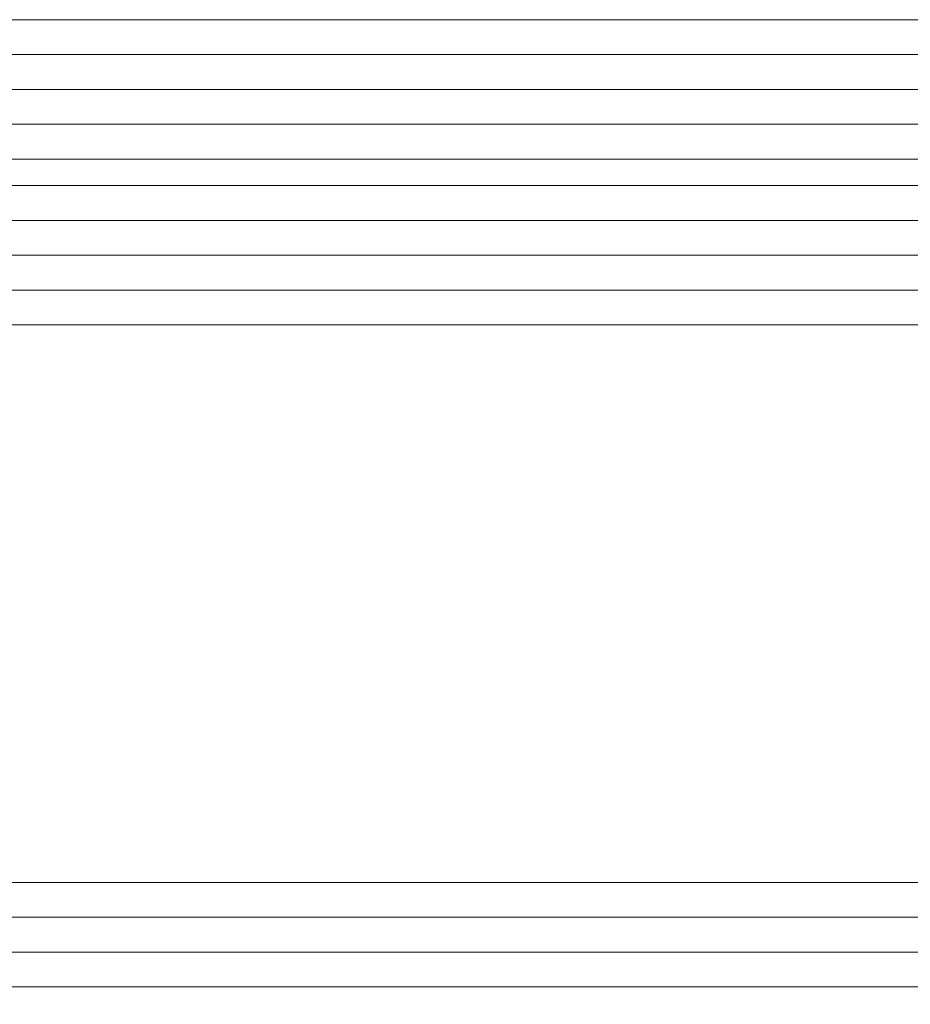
# Model space of a CAD drawing. Header units: inches. Extents: x -96941 to 10978768, y -673 to 1070890.
# Tile 199 of 256: x 62828 to 62854, y 3654 to 3682. Entities that reach past the tile are written whole.
import ezdxf

# ---------------------------------------------------------------- set-up
doc = ezdxf.new("R2010")
doc.units = ezdxf.units.IN
doc.layers.add('_MB_kreskowanie_szklo_0.09', color=157, linetype='Continuous', lineweight=9)
doc.layers.add('_MB_szklo_0.15', color=142, linetype='Continuous', lineweight=15)

# ---------------------------------------------------------------- blocks, each defined once
blk = doc.blocks.new('*U621')
at = {"layer": '_MB_kreskowanie_szklo_0.09'}
for points in [[(0, -23), (918, -23)], [(0, -24), (918, -24)], [(0, -25), (918, -25)], [(0, -43), (918, -43)], [(0, -44), (918, -44)], [(0, -45), (918, -45)], [(0, -47.76), (918, -47.76)], [(0, -48.76), (918, -48.76)], [(0, -49.76), (918, -49.76)]]:
    blk.add_lwpolyline(points, dxfattribs=at)
at = {"layer": '_MB_szklo_0.15'}
for points in [[(918, -22), (0, -22), (0, -26), (918, -26)], [(918, -42), (0, -42), (0, -46), (918, -46)], [(918, -46), (0, -46), (0, -46.76), (918, -46.76)], [(918, -46.76), (0, -46.76), (0, -50.76), (918, -50.76)]]:
    blk.add_lwpolyline(points, dxfattribs=at)

msp = doc.modelspace()

# ---------------------------------------------------------------- block references
at = {"color": 14, "true_color": 0xa30000, "xscale": -1, "rotation": 180}
msp.add_blockref('*U621', (62803.735, 3631.444), dxfattribs=at)

doc.saveas('drawing.dxf')
